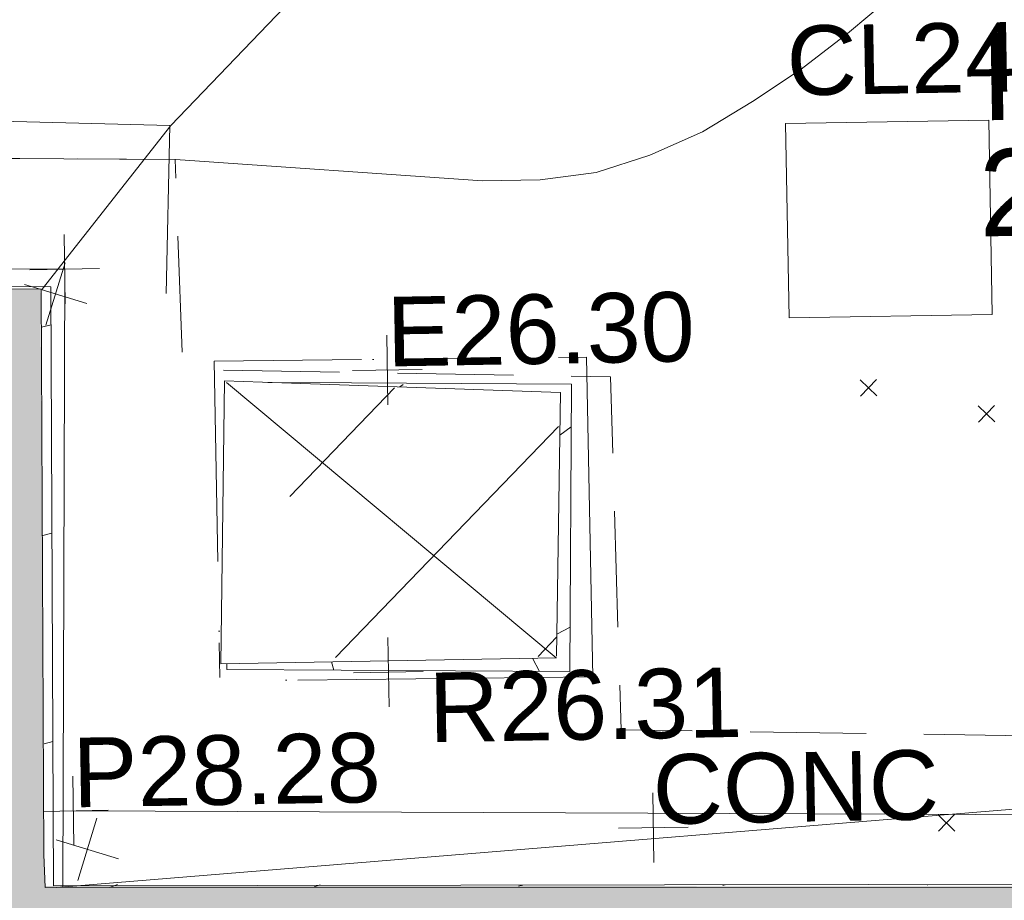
# Model space of a CAD drawing. Header units: millimetres. Extents: x -287732 to 520720, y -88450 to 287754.
# Tile 22 of 256: x -254559 to -250313, y 70557 to 74354. Entities that reach past the tile are written whole.
import ezdxf

# ---------------------------------------------------------------- set-up
doc = ezdxf.new("R2010")
doc.units = ezdxf.units.MM
for name, pattern in [('IMPORT-DASHED _2_', [750, 500, -250]), ('IMPORT-UG_ELEC_STREET LIGHTING_QLB2 _2_', [2700, 1500, -300.0000000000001, 0, -250, 150, -300.0000000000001, 0, -200]), ('IMPORT-UG_UNIDENTIFIED_QLA _2_', [2350, 1500, -300.0000000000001, 0, -50, 150, -300.0000000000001, 0, -50])]:
    doc.linetypes.add(name, pattern=pattern)
for name, color, linetype, lineweight, true_color in [('00_TOPO_BUILDING_HATCH', 7, 'Continuous', 9, 0x999999), ('00_TOPO_BUILDING_OUTLINE', 5, 'Continuous', 9, 0x0000ff), ('00_TOPO_EAVE', 7, 'Continuous', 9, 0x666666), ('00_TOPO_FOOTPATH', 7, 'Continuous', 9, 0xa50000), ('00_TOPO_SERV_IC', 5, 'Continuous', 9, 0x0000ff), ('01_DTM_CONTOUR_MJR', 7, 'Continuous', 9, 0x7f3f00), ('12333-PUM-2D-U-0001-C01 - Rev2_REVIT IMPORT_dwg', 7, 'Continuous', 9, 0x767676), ('A_RHA_Line', 7, 'Continuous', 9, 0x00a600), ('BUILDING', 5, 'Continuous', 9, 0x0000ff), ('CONTOURS_INDEX', 4, 'Continuous', 9, 0x00ffff), ('EAVE_LVL', 3, 'Continuous', 9, 0x00ff00), ('HATCHING', 4, 'Continuous', 9, 0x00ffff), ('MANHOLES_LVL', 7, 'Continuous', 9, 0xa50000), ('PUM-UNIDENTIFIED UTILITIES-QLA', 7, 'IMPORT-UG_UNIDENTIFIED_QLA _2_', 9, 0x52a500), ('RIDGE_LVL', 6, 'Continuous', 9, 0xff00ff)]:
    doc.layers.add(name, color=color, linetype=linetype, lineweight=lineweight, true_color=true_color)
for name, color, linetype, lineweight in [('A_RHA_Detail', 7, 'Continuous', 9), ('CHANGE_OF_SURFACE', 7, 'IMPORT-DASHED _2_', 9), ('GEN-TEXT', 7, 'Continuous', 9), ('PARAPET', 7, 'Continuous', 9), ('PARAPET_LVL', 7, 'Continuous', 9), ('Text', 7, 'Continuous', 9), ('TEXT_TXT', 7, 'Continuous', 9)]:
    doc.layers.add(name, color=color, linetype=linetype, lineweight=lineweight)
doc.styles.add('Arial_3', font='arial.ttf', dxfattribs={"height": 299.9999999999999})
doc.styles.add('Swis721 Lt BT_2', font='swissl.ttf', dxfattribs={"height": 375})
pattern_1 = [(45, (-537532529.603, -725615860.767), (-441.9417382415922, 441.9417382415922), [])]

# ---------------------------------------------------------------- blocks, each defined once
blk = doc.blocks.new('12333-PUM-2D-U-0001-C01 - Rev2_REVIT IMPORT_dwg_MSL_Eaves_SYM_1-V42-Site Location Plan Proposed')
at = {"layer": '00_TOPO_EAVE', "color": 254, "true_color": 0xcccccc}
for p, q in [((-116.0873754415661, -356.5791934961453), (116.0873754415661, 356.5791934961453)), ((-174.818541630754, 56.91365633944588), (-356.5791934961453, 116.0873754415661)), ((356.5791934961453, -116.0873754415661), (-164.9679200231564, 53.70670307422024))]:
    blk.add_line(p, q, dxfattribs=at)
blk = doc.blocks.new('12333-PUM-2D-U-0001-C01 - Rev2_REVIT IMPORT_dwg_MSL_Eaves_SYM_1-V20-Site Location Plan Proposed')
at = {"layer": '00_TOPO_EAVE', "color": 254, "true_color": 0xcccccc}
for p, q in [((-116.0873754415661, -356.5791934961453), (116.0873754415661, 356.5791934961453)), ((356.5791934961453, -116.0873754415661), (-356.5791934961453, 116.0873754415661))]:
    blk.add_line(p, q, dxfattribs=at)
blk = doc.blocks.new('12333-PUM-2D-U-0001-C01 - Rev2_REVIT IMPORT_dwg_MGS62954_T2_Galway_ITM_3d_Rev1-2077680-Site Location Plan Proposed')
at = {"layer": '00_TOPO_BUILDING_HATCH', "true_color": 0xcccccc}
h = blk.add_hatch(dxfattribs=at)
h.set_pattern_fill('FP_1', color=254, style=0, pattern_type=2)
h.set_pattern_definition([(45, (0, 0), (-441.9417382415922, 441.9417382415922), [])])
h.paths.add_polyline_path([(533649556.8275144, 725631439.2785988), (533651003.0259727, 725631423.179179), (533651034.0921122, 725632559.7583101), (533649602.248427, 725632626.727713), (533649881.841107, 725632101.7128743), (533649582.4323552, 725631491.4657214)])
at = {"layer": '00_TOPO_BUILDING_OUTLINE', "color": 254, "true_color": 0xcccccc}
for p, q in [((533649593.1000001, 725632635.6), (533649555.0000002, 725631416.4)), ((533649593.1000001, 725632635.6), (533649755.8768423, 725632627.0327979)), ((533649601.3005394, 725632628.5076418), (533651002.5254139, 725631416.63748)), ((533649755.8768423, 725632627.0327979), (533651040.9000002, 725632559.4)), ((533651040.9000002, 725632559.4), (533651003.0259727, 725631423.179179)), ((533651002.8000001, 725631416.4), (533649555.0000002, 725631416.4))]:
    blk.add_line(p, q, dxfattribs=at)
at = {"layer": '00_TOPO_FOOTPATH', "color": 254, "true_color": 0xcccccc, "flags": 128}
blk.add_lwpolyline([(533639408.1427618, 725637293.7496169), (533638398.4107049, 725637077.0507913), (533638242.1249995, 725635515.7034487), (533638234.3904613, 725633879.7562836), (533639416.9597556, 725633887.2717819), (533641089.8869406, 725633840.3530428), (533642264.701598, 725633798.4586674), (533643782.0705271, 725633813.8555952), (533645404.7391236, 725633762.871199), (533646838.4097524, 725633785.5985802), (533648254.541896, 725633789.0963137), (533649375.9478048, 725633740.5777782), (533649347.4941457, 725633016.1031442)], dxfattribs=at)
at = {"layer": '00_TOPO_SERV_IC', "color": 254, "true_color": 0xcccccc}
for p, q in [((533652031.5000001, 725633702.4000002), (533652907.8000001, 725633702.4000002)), ((533652031.5000001, 725633702.4000002), (533652031.5000002, 725632864.2000002)), ((533652907.8000001, 725633702.4000002), (533652907.8000002, 725632864.2000002)), ((533652031.5000002, 725632864.2000002), (533652907.8000002, 725632864.2000002))]:
    blk.add_line(p, q, dxfattribs=at)
at = {"layer": '01_DTM_CONTOUR_MJR', "color": 254, "true_color": 0xcccccc, "flags": 128}
for points in [[(533648829.5779086, 725630463.1990077), (533654246.828927, 725630812.7463803)], [(533653079.0569204, 725636156.3840784), (533652939.4343893, 725636063.3936651), (533652755.2849109, 725635962.7113402), (533652462.0913035, 725635866.571559), (533652220.9836569, 725635775.2321247), (533651958.4472814, 725635622.8501139), (533651630, 725635370.0000001), (533651130.0000001, 725635300), (533650766.6552369, 725635135.4755255), (533649380.0000001, 725633740), (533648813.2795367, 725633044.0275011)]]:
    blk.add_lwpolyline(points, dxfattribs=at)
at = {"xscale": 0.375, "yscale": 0.375, "zscale": 0.375}
for name, p in [('12333-PUM-2D-U-0001-C01 - Rev2_REVIT IMPORT_dwg_MSL_Eaves_SYM_1-V42-Site Location Plan Proposed', (533648870.7893047, 725633022.8904855)), ('12333-PUM-2D-U-0001-C01 - Rev2_REVIT IMPORT_dwg_MSL_Eaves_SYM_1-V20-Site Location Plan Proposed', (533648965.965129, 725630626.1216565))]:
    blk.add_blockref(name, p, dxfattribs=at)
at = {"layer": '00_TOPO_SERV_IC', "color": 251, "true_color": 0x666666, "char_height": 375, "attachment_point": 1, "line_spacing_factor": 1.005061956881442, "style": 'Swis721 Lt BT_2'}
for s, insert, width in [('ICU', (533652873.8111333, 725634076.5746865), 1021.012723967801), ('24.95', (533652859.9003085, 725633576.116259), 1495.902363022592)]:
    blk.add_mtext(s, dxfattribs=dict(at, insert=insert, width=width))
blk = doc.blocks.new('12333-PUM-2D-U-0001-C01 - Rev2_REVIT IMPORT_dwg_SPOT-V213-Site Location Plan Proposed')
at = {"layer": 'PARAPET_LVL', "color": 253, "true_color": 0xaaaaaa}
for p, q in [((0, 500.0000000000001), (0, -500.0000000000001)), ((-500.0000000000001, 0), (500.0000000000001, 0))]:
    blk.add_line(p, q, dxfattribs=at)
blk = doc.blocks.new('12333-PUM-2D-U-0001-C01 - Rev2_REVIT IMPORT_dwg_SPOT-V216-Site Location Plan Proposed')
at = {"layer": 'PARAPET_LVL', "color": 253, "true_color": 0xaaaaaa}
for p, q in [((0, 500.0000000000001), (0, -500.0000000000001)), ((-424.6859574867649, 0), (500.0000000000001, 0))]:
    blk.add_line(p, q, dxfattribs=at)
blk = doc.blocks.new('12333-PUM-2D-U-0001-C01 - Rev2_REVIT IMPORT_dwg_SPOT-2077713-Site Location Plan Proposed')
at = {"layer": 'Text', "color": 253, "true_color": 0xaaaaaa}
for p, q in [((0, 500.0000000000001), (0, -500.0000000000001)), ((-500.0000000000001, 0), (500.0000000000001, 0))]:
    blk.add_line(p, q, dxfattribs=at)
blk = doc.blocks.new('12333-PUM-2D-U-0001-C01 - Rev2_REVIT IMPORT_dwg_SPOT-V284-Site Location Plan Proposed')
at = {"layer": 'EAVE_LVL', "color": 81, "true_color": 0xaaffaa}
for p, q in [((0, 500.0000000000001), (0, -500.0000000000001)), ((-500.0000000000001, 0), (500.0000000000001, 0))]:
    blk.add_line(p, q, dxfattribs=at)
blk = doc.blocks.new('12333-PUM-2D-U-0001-C01 - Rev2_REVIT IMPORT_dwg_SPOT-2077776-Site Location Plan Proposed')
at = {"layer": 'RIDGE_LVL', "color": 211, "true_color": 0xffaaff}
for p, q in [((0, 500.0000000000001), (0, -500.0000000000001)), ((-500.0000000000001, 0), (500.0000000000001, 0))]:
    blk.add_line(p, q, dxfattribs=at)
blk = doc.blocks.new('12333-PUM-2D-U-0001-C01 - Rev2_REVIT IMPORT_dwg-1620468-Site Location Plan Proposed')
at = {"layer": 'HATCHING', "true_color": 0xaaffff}
h = blk.add_hatch(dxfattribs=at)
h.set_pattern_fill('FP_16', color=131, style=0, pattern_type=2)
h.set_pattern_definition(pattern_1)
h.paths.add_polyline_path([(23964.76913802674, -875.9677389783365), (24125.90737876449, -773.8632950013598), (24392.08837854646, -567.0611334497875), (24461.69394421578, -495.2497576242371), (24048.30614402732, -811.7469324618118)])
h.paths.add_polyline_path([(24623.28623019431, -363.1574727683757), (24719.04993674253, -278.6992038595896), (25082.37056637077, 165.4301256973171), (25300.75284355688, 503.1638763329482), (25425.19607918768, 727.1617006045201), (25535.90099071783, 968.7249990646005), (25640.02361001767, 1327.974446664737), (25741.33690954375, 1860.778245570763), (25754.23469954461, 1952.808640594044), (25749.8870708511, 2350.616658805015), (25772.592734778, 3004.539774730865), (25838.00477545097, 6318.11239376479), (25807.58770307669, 6316.191716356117), (25762.82518777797, 5116.677481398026), (25596.31906140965, 5116.677481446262), (25341.47027029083, 4386.877548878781), (25596.31906153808, 3505.095148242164), (25746.46773589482, 3505.095148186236), (25701.7101123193, 2198.414292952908), (25690.15042631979, 1885.512412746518), (25677.92352288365, 1699.714460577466), (25572.64334579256, 1236.603294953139), (25482.87348890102, 953.2911013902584), (25256.35969480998, 504.0547908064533), (25037.92357971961, 155.1811198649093), (24814.22242968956, -144.0427875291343)])
h.paths.add_polyline_path([(19122.13625225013, -224.0500415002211), (18895.76770042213, 50.6395963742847), (18621.22018172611, 485.7093481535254), (18657.92762250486, 409.8380993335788), (18824.65962693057, 136.8144430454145), (19119.83325565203, -221.9350446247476)])
h.paths.add_polyline_path([(1686.424627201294, 454.6937352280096), (1710.97662065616, 455.5465457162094), (1750.06867519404, 2715.543279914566), (1750.000485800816, 2711.636712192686), (1686.460704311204, 455.974472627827)])
h.paths.add_polyline_path([(4718.145567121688, 403.056216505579), (4751.689233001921, 402.4707096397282), (4790.832715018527, 2644.999292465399), (4768.409661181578, 2646.141651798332), (4729.165959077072, 2112.273482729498), (4584.990100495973, 2112.821264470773), (4452.401084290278, 1584.700254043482), (4577.223050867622, 1143.982276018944), (4702.272549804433, 1141.464825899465), (4717.555653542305, 403.0665134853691)])
h.paths.add_polyline_path([(18186.06197694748, 1699.834160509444), (18129.77235542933, 2170.704845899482), (18129.84401309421, 2400.302390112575), (18113.92920675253, 2400.580184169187), (18111.70178500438, 2016.843401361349), (18129.70038729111, 1940.112517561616)])
h.paths.add_polyline_path([(6544.321466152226, 2641.207840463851), (6546.913621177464, 2797.77608292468), (5934.268307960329, 2939.225698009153), (5456.643526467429, 2821.408692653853), (5464.146224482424, 2662.344122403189), (6544.180760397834, 2641.210593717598)])
h.paths.add_polyline_path([(29445.72049358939, 6283.652032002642), (29487.23932402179, 6283.237620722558), (29639.36727133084, 12563.62421426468), (29667.74543012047, 14189.40784247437), (29631.92725640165, 14188.98456105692), (29467.4793500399, 7531.42136000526), (29298.80320764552, 7532.393112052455), (29162.93821405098, 7080.492132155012), (29284.32930846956, 6669.505089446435), (29452.66246283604, 6666.452016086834), (29445.72611905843, 6283.962236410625)])
h.paths.add_polyline_path([(-1622.635910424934, 11552.70356174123), (-1449.080202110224, 11977.18675107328), (-1607.493589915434, 12420.2065227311), (-1784.157011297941, 12423.26920988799), (-1798.992288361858, 11556.64946054)])
h.paths.add_polyline_path([(21520.10466790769, 14349.94423776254), (21556.48317139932, 14354.39236585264), (21610.64456833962, 16089.8137949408), (21549.40205287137, 16090.88488440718), (21520.14918883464, 14352.58980805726)])
h.paths.add_polyline_path([(7701.911313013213, 14609.65087818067), (11763.1873774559, 14551.70141770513), (9438.928721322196, 14589.82017817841), (7737.573870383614, 14623.03312683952), (7771.542512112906, 17200.12075244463), (7729.290220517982, 17189.78219575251), (7701.811259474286, 14614.68827354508)])
h = blk.add_hatch(dxfattribs=at)
h.set_pattern_fill('FP_16', color=131, style=0, pattern_type=2)
h.set_pattern_definition(pattern_1)
h.paths.add_polyline_path([(9979.880491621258, 15501.99182331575), (10009.09152068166, 16740.53945438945), (8970.164532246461, 16757.20622235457), (9961.250152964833, 16705.04382127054), (9923.150152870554, 15562.04382126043), (8501.615727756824, 15561.58535392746), (8501.032825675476, 15536.87030589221), (9954.118053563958, 15502.59942798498)])
at = {"layer": 'BUILDING', "color": 161, "true_color": 0xaaaaff}
for p, q in [((7771.542512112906, 17200.12075244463), (4500.96817139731, 17272.26577432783)), ((8700.383993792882, 16771.40519806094), (9060.302924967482, 16762.91654399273))]:
    blk.add_line(p, q, dxfattribs=at)
at = {"layer": 'BUILDING', "color": 161, "true_color": 0xaaaaff, "flags": 128}
for points in [[(15612.26527409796, 14476.53164428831), (11250.05019898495, 14561.72262446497), (7737.484016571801, 14616.21621763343), (7771.542512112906, 17200.12075244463)], [(9060.302924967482, 16762.91654399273), (10009.09152068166, 16740.53945438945), (9979.880491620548, 15501.99182331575), (8501.032825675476, 15536.87030589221), (8501.626540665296, 15562.04382124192)]]:
    blk.add_lwpolyline(points, dxfattribs=at)
at = {"layer": 'CHANGE_OF_SURFACE', "color": 253, "true_color": 0xaaaaaa, "flags": 128}
blk.add_lwpolyline([(15747.70947564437, 15017.47483407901), (14465.1721853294, 15110.34822405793), (10196.50739966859, 15246.58220680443), (10178.34286892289, 16770.13224421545), (8334.642971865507, 16833.70810281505), (8316.478441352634, 17739.66408649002), (-2772.967734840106, 18003.04978596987), (-2611.364964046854, 23380.66367164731)], dxfattribs=at)
at = {"layer": 'CONTOURS_INDEX', "color": 131, "true_color": 0xaaffff, "flags": 128}
blk.add_lwpolyline([(12538.80235762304, 19369.37051615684), (11420.82887852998, 18391.35464513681), (11225.18055268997, 18231.68984998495), (11023.00367015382, 18081.46981755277), (10811.03395193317, 17945.41692815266), (10592.53567689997, 17818.8088014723), (10364.52833854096, 17721.62627894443), (10130.85046026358, 17652.13473187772), (9888.666771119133, 17624.17964823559), (9640.81254112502, 17623.91554028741), (8317.791483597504, 17739.23293536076), (-2772.208516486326, 17999.23293525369)], dxfattribs=at)
at = {"layer": 'GEN-TEXT', "color": 253, "true_color": 0xaaaaaa}
for p, q in [((11253.99481377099, 16667.28848230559), (11324.7054918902, 16737.99916042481)), ((11324.7054918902, 16667.28848230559), (11253.99481377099, 16737.99916042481)), ((11760.99481387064, 16546.28848226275), (11831.70549198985, 16616.99916038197)), ((11831.70549198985, 16546.28848226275), (11760.99481387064, 16616.99916038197)), ((11557.99481377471, 14785.28848232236), (11628.70549189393, 14855.99916044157)), ((11628.70549189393, 14785.28848232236), (11557.99481377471, 14855.99916044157))]:
    blk.add_line(p, q, dxfattribs=at)
at = {"layer": 'PARAPET', "color": 253, "true_color": 0xaaaaaa, "flags": 128}
for points in [[(-2006.120406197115, 3110.232543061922), (-1741.371025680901, 17484.60435145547), (7832.384683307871, 17274.56344477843), (7778.543187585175, 14608.36128014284)], [(15743.61104510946, 14773.93349748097), (14197.32494803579, 14802.14331427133), (7828.810472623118, 14938.61193861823)]]:
    blk.add_lwpolyline(points, dxfattribs=at)
at = {"layer": 'PUM-UNIDENTIFIED UTILITIES-QLA', "color": 9, "true_color": 0xc5e1aa, "flags": 128}
blk.add_lwpolyline([(10078.35015293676, 15477.64382138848), (10076.35015284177, 16856.64382134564), (8469.350152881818, 16866.64382135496), (8471.350152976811, 15487.64382128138)], close=True, dxfattribs=at)
blk.add_blockref('12333-PUM-2D-U-0001-C01 - Rev2_REVIT IMPORT_dwg_MGS62954_T2_Galway_ITM_3d_Rev1-2077680-Site Location Plan Proposed', (-533641079.6498471, -725615854.3561786))
at = {"xscale": 0.3, "yscale": 0.3, "zscale": 0.3}
for name, p in [('12333-PUM-2D-U-0001-C01 - Rev2_REVIT IMPORT_dwg_SPOT-V213-Site Location Plan Proposed', (7832.391483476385, 17274.53293546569)), ('12333-PUM-2D-U-0001-C01 - Rev2_REVIT IMPORT_dwg_SPOT-V284-Site Location Plan Proposed', (9216.011521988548, 16815.75374444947)), ('12333-PUM-2D-U-0001-C01 - Rev2_REVIT IMPORT_dwg_SPOT-2077776-Site Location Plan Proposed', (9197.880505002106, 15512.91065849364)), ('12333-PUM-2D-U-0001-C01 - Rev2_REVIT IMPORT_dwg_SPOT-V216-Site Location Plan Proposed', (7828.791483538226, 14938.63293516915)), ('12333-PUM-2D-U-0001-C01 - Rev2_REVIT IMPORT_dwg_SPOT-2077713-Site Location Plan Proposed', (10328.76789651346, 14822.27011711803))]:
    blk.add_blockref(name, p, dxfattribs=at)
at = {"layer": 'EAVE_LVL', "insert": (9216.011521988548, 17130.76483940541), "char_height": 299.9999999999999, "width": 1590.340713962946, "attachment_point": 1, "line_spacing_factor": 0.9417779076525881, "style": 'Arial_3'}
blk.add_mtext('E26.30', dxfattribs=at)
at = {"layer": 'MANHOLES_LVL', "insert": (10960.69516171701, 18269.26372263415), "char_height": 299.9999999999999, "width": 1895.18662449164, "attachment_point": 1, "line_spacing_factor": 0.9417779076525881, "style": 'Arial_3'}
blk.add_mtext('CL24.97', dxfattribs=at)
at = {"layer": 'PARAPET_LVL', "insert": (7828.791483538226, 15253.64403012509), "char_height": 299.9999999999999, "width": 1590.340713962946, "attachment_point": 1, "line_spacing_factor": 0.9417779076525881, "style": 'Arial_3'}
blk.add_mtext('P28.28', dxfattribs=at)
at = {"layer": 'RIDGE_LVL', "insert": (9369.220957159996, 15507.41755699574), "char_height": 299.9999999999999, "width": 1616.050610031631, "attachment_point": 1, "line_spacing_factor": 0.9417779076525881, "style": 'Arial_3'}
blk.add_mtext('R26.31', dxfattribs=at)
at = {"layer": 'TEXT_TXT', "insert": (10328.76789651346, 15137.28121207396), "char_height": 299.9999999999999, "width": 1469.136918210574, "attachment_point": 1, "line_spacing_factor": 0.9417779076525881, "style": 'Arial_3'}
blk.add_mtext('CONC', dxfattribs=at)

msp = doc.modelspace()

# ---------------------------------------------------------------- hatches: boundary and pattern name
at = {"layer": 'A_RHA_Detail', "true_color": 0xc0c0c0}
h = msp.add_hatch(color=9, dxfattribs=at)
h.paths.add_polyline_path([(-80880.60083809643, -68502.79057078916), (-80400.865924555, -68483.41509113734), (-80400.865924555, -62984.64684185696), (-24474.85765177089, -63009.32043784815), (-24456.14471271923, -50840.30023858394), (-36622.55041039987, -50831.65104353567), (-36622.55041039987, -44228.57792613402), (-50959.0526582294, -44218.38599194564), (-50959.0526582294, -42573.78171514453), (-54563.9325804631, -42571.21897729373), (-54565.69773352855, -45054.17447474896), (-92408.82109321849, -45027.27149621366), (-92411.78875845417, -49201.74309222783), (-100061.9988811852, -49201.74309222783), (-100052.2214449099, -64852.82557838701), (-86120.90825229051, -64852.82557838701), (-86092.1662649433, -62957.90041523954), (-84861.10047608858, -62957.90041523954), (-84854.79052929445, -68240.109737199), (-80870.60226892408, -68240.10973722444)])
h.paths.add_polyline_path([(-137238.9269902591, -68461.9384092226), (-132719.7426408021, -68433.0633692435), (-132847.0731201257, -62850.04282283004), (-130454.6837966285, -62916.63108078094), (-130498.2830220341, -61355.85393642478), (-117581.136331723, -61423.42893438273), (-117492.3908565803, -49183.91309190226), (-125136.5200282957, -49178.47881952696), (-125133.572703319, -45032.61887136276), (-163007.1824077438, -45005.6942194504), (-163007.1824076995, -44090.2963411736), (-163123.8521269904, -44090.21339942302), (-163122.6389897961, -42383.75184302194), (-166563.8543419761, -42383.75184298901), (-166565.034908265, -44044.39824208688), (-193158.4656786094, -44025.49275805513), (-193195.152889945, -62863.65652504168), (-137269.7106414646, -62916.63108078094), (-137254.3708868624, -65679.90523788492)])
h.paths.add_polyline_path([(120310.9497607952, -32334.28230164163), (120312.4652266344, -31610.73011961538), (133451.2244789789, -31638.24899384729), (133469.2230092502, -19717.98315780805), (121295.7536929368, -19692.48606430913), (121319.8434528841, -8190.941560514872), (112277.0825930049, -8172.001674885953), (112263.1770823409, -14811.1234547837), (78285.85310969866, -14739.95861438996), (78292.82277619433, -8167.077575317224), (75241.99098605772, -8160.673431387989), (69355.76844233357, -8152.931592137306), (69353.6659720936, -9156.74635762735), (68372.60878945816, -9154.691552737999), (68372.60878945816, -13705.52853215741), (69333.7233474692, -13707.54156770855), (69325.07112547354, -16249.53369228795), (66623.4489111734, -16249.53369228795), (66619.79243935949, -17995.29925530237), (65989.07757494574, -17995.2992552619), (65985.44262772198, -19730.78799483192), (57152.23993377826, -19712.28702421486), (57127.42535098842, -31559.89463417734), (70277.87165424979, -31587.43801817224), (70277.87165431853, -32271.7414715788), (78263.96947909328, -32285.12944888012), (78266.62661740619, -31019.79372153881), (112335.8856506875, -31091.15111860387), (112335.8856506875, -32317.57330553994), (119781.4233959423, -32333.17321913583)])
h.paths.add_polyline_path([(7503.717409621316, -1791.439263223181), (15482.43097392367, -674.0213231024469), (15484.0826588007, 148.1327206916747), (56188.28042539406, 205.5276654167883), (56155.84326007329, 14338.3166313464), (18016.62665935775, 14236.48149539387), (17967.9025208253, 34313.18372071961), (21727.10644863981, 34324.0692624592), (21708.90974962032, 40608.10218321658), (18009.66447159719, 40608.10218321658), (17995.54603706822, 45483.75063442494), (9770.084204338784, 45420.6329473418), (3966.213879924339, 45446.76585222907), (3984.771235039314, 14176.56786832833), (1023.062455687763, 14176.56786837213), (-276.5134647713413, 14190.52623461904), (-231.6790044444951, 5968.135265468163), (-226.4491536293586, 193.7444677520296), (553.0869992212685, 183.4716499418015), (7477.609307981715, 143.2867586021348), (7488.638446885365, -674.0213231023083)])
h.paths.add_polyline_path([(77755.59663317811, 53.47451145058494), (77729.51881611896, 1699.844979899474), (94464.47132486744, 1659.976083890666), (94606.37913471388, 17991.390236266), (88810.4190114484, 18015.03260816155), (88799.89418497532, 14436.74271609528), (69413.88950349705, 14457.8773889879), (69377.35724448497, 99.62816357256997), (75241.99098605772, 67.32134432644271)])
h.paths.add_polyline_path([(61252.12079701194, 46453.95617366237), (105774.7348988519, 46472.68783506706), (105768.2642198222, 61852.61234306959), (92285.13876309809, 61852.61234306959), (92308.59670399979, 65784.30757140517), (96107.4668000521, 65767.60445243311), (96059.68081117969, 75209.20847378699), (101084.8427276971, 75071.88872764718), (104988.0046543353, 74765.36560406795), (108403.6894220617, 74363.8408943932), (112009.2703903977, 73787.25420861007), (115645.3524815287, 73049.69667206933), (116890.8108051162, 72761.69136252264), (120208.9929833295, 71893.18353872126), (120865.241739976, 71703.68484519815), (124135.6329506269, 70669.67317906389), (127435.6253142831, 69480.50055823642), (127820.4368670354, 69394.93141813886), (128274.3081769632, 69331.69585753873), (128731.8791144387, 69306.66104516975), (129189.9401488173, 69320.00258290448), (129645.2782985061, 69371.62688826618), (130094.6997111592, 69461.17185603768), (130535.0520071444, 69588.00939074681), (130963.246434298, 69751.24981927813), (131376.2795165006, 69949.74812590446), (131771.2541232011, 70182.11198903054), (132162.5575600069, 70460.5404660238), (132496.0921583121, 70741.69081113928), (132820.871367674, 71064.98072578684), (133117.4593294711, 71414.31364272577), (133383.77568926, 71787.23923950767), (133616.5473239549, 72178.5372844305), (133817.1647262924, 72590.54524898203), (133982.6025969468, 73017.89547513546), (134111.7005086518, 73457.59040801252), (134203.5529320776, 73906.54590458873), (134257.5155883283, 74361.61286216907), (134272.5462649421, 74819.5993153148), (134250.5259875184, 75277.29281745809), (134189.6227572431, 75731.48297747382), (134090.9274700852, 76178.98397757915), (133955.1324028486, 76616.65691993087), (133783.1900598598, 77041.43184345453), (133576.3064937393, 77450.32925647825), (133335.932843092, 77840.48103920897), (133063.7551572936, 78209.15055532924), (132761.6825665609, 78553.75185442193), (132431.8338935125, 78871.8678050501), (132076.5227905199, 79161.26705197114), (131698.2415080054, 79419.91966861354), (131299.6434187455, 79646.01139197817), (131093.5942456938, 79746.34209763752), (132146.0467355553, 83110.22226145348), (122787.7632953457, 86282.54285518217), (121604.3555412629, 82800.3591886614), (117095.9864227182, 83870.84033785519), (116841.9598400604, 83526.35449572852), (116120.5435466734, 91221.93611972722), (110237.7341284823, 91274.27491021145), (110194.3680786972, 90435.39030214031), (104988.0046543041, 90486.49901390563), (104973.2761846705, 94309.82427956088), (103746.1314668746, 94309.8242795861), (103839.9937121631, 122852.1474271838), (96365.09202306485, 122931.9599470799), (96350.3400238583, 123952.4168585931), (104555.5505249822, 123902.1925226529), (104607.3234458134, 120248.5396156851), (125502.5015002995, 120134.1933400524), (125662.0200253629, 137657.3796882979), (114479.5865733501, 137699.2256881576), (114382.306264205, 129149.9458158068), (104644.159003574, 129187.9975073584), (104577.9931702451, 126217.3903144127), (101184.4926406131, 126159.1566967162), (101264.6166812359, 135959.2655565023), (89967.23178808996, 135988.8856164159), (89927.63362986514, 125823.6463181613), (93630.53562302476, 125840.7948842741), (93580.65688892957, 122931.9599470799), (88697.38835376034, 122904.7310126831), (88679.3898954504, 95739.09143775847), (86378.25848996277, 95739.09143775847), (86378.18187189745, 96178.1008337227), (83279.50743284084, 96200.92083327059), (83273.62493422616, 95735.74732133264), (70169.67509619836, 95733.22421950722), (70166.26842742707, 96272.07409347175), (66674.99731294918, 96257.14073655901), (66654.74538556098, 95755.71092136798), (65784.77231079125, 95755.71092136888), (65887.65094984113, 117470.630565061), (53473.3427162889, 117487.9046429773), (53434.44066309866, 98570.46349063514), (40649.41626916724, 98570.46349063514), (40610.16711559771, 94406.01479078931), (38853.82372868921, 94410.36303440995), (38848.65589191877, 89463.65332729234), (40612.46601912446, 89518.45976927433), (40665.38257362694, 86257.73741128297), (38372.19584460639, 86305.72309285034), (38369.79374539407, 76901.0507917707), (50937.9512507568, 76944.40198294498), (50922.88567286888, 74598.78180889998), (56484.9061132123, 74588.85093771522), (56484.9061132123, 75194.85181995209), (92465.4037153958, 75233.0258166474), (92645.92783662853, 71766.64845094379), (89810.55521366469, 69362.83965827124), (85313.16173974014, 69360.94750420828), (85313.16173974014, 66907.4050808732), (75210.14498263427, 66903.15451589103), (75210.14498263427, 63815.70944550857), (70819.40014309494, 63815.70999200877), (70819.21601505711, 64253.35708059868), (69456.83415683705, 64253.35708059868), (69455.7195737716, 66901.99623166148), (61303.32856759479, 66898.5668068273), (61304.56054988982, 63970.32021231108), (70500.41048208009, 63970.32021219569), (70500.4088543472, 61852.59006207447), (61245.6438848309, 61848.69637488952), (61252.03558504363, 46656.49344428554)])
h.paths.add_polyline_path([(-17153.16561239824, 48569.32684293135), (-17153.16561224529, 60770.38083685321), (-29362.88357759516, 60774.70428694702), (-29362.88357759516, 67399.20394580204), (-43507.24466814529, 67405.01911303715), (-43488.5313307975, 69093.07334175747), (-45766.41866231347, 69109.32868388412), (-45794.3462003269, 67405.01911303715), (-47272.11273194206, 67404.2124544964), (-47272.44887633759, 66454.91798908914), (-86004.56386332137, 66468.63299519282), (-86006.66970787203, 60521.58362721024), (-92662.87722510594, 60521.58362721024), (-92665.2138765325, 50184.35611932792), (-79752.0168396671, 50179.78309939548), (-79752.016597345, 48591.4932381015), (-17157.7163123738, 48569.32845417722)])
h.paths.add_polyline_path([(-201056.4185878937, 48628.75479108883), (-138377.9751621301, 48634.64535779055), (-138377.9751621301, 50133.28201003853), (-125467.710581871, 50134.49626164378), (-125468.6909603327, 60566.1903686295), (-132186.8595614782, 60565.86652591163), (-132187.4203588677, 66533.0197876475), (-170643.3098734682, 66805.61809689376), (-170643.3098732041, 67738.78475848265), (-200340.0100486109, 67488.93693764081), (-200348.7171487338, 60827.78025104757), (-201057.5650552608, 60827.71357558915), (-201056.6510294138, 51102.04313372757)])
h.paths.add_polyline_path([(-240051.5126725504, 54769.19491160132), (-239444.490259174, 54811.10754483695), (-239186.5396223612, 54841.92927608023), (-238764.8191577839, 54940.98166103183), (-238382.4735933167, 55122.46891388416), (-237990.3402229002, 55354.87497234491), (-237269.2031023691, 55936.21515020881), (-237032.4836384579, 56225.56611516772), (-236793.0039602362, 56569.31473944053), (-236554.5880578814, 57004.26389721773), (-236432.7219585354, 57267.46508908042), (-236300.081527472, 57753.26238983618), (-236250.7285154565, 58017.17885684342), (-236235.6490609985, 58516.21786804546), (-236233.2538429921, 58987.85640053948), (-236213.7029795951, 59823.48083769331), (-236363.8287855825, 59820.86038205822), (-236634.0279869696, 60698.06075827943), (-236391.9547756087, 61432.19726339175), (-236225.4740089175, 61435.10319600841), (-236201.6036569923, 62637.68779596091), (-232563.5271750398, 62639.28734435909), (-232563.5271750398, 63049.03842404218), (-232732.1945866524, 63049.15302218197), (-232860.1521277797, 63457.95890274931), (-232731.606808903, 63914.24862697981), (-232560.8209656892, 63914.24862697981), (-232515.1276847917, 70598.00033009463), (-240628.6947849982, 70598.85496273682), (-240629.7923196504, 72350.98321577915), (-246412.6011212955, 72347.36085933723), (-246412.6011212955, 70616.45923936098), (-254449.5805725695, 70618.60952619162), (-254454.637144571, 70754.06491720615), (-254469.7140363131, 73191.66276250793), (-263883.2532625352, 73267.83063688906), (-263902.4181505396, 68260.74348553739), (-263714.8217520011, 68259.82096572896), (-263552.9672900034, 67819.65434396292), (-263719.0883117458, 67392.2068408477), (-263913.6298699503, 67392.20684284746), (-263956.7001913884, 58633.76423459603), (-260181.1963171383, 58611.22607638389), (-260192.3146983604, 56354.25111579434), (-257184.684388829, 56339.46086021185), (-257213.4419957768, 57092.93866021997), (-257338.5163846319, 57093.27331223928), (-257471.0109294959, 57531.74572308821), (-257338.5163845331, 58062.22513696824), (-257203.4956297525, 58064.06881289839), (-257173.5751889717, 58598.54056692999), (-256478.2273617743, 58575.27357994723), (-256478.2273617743, 58788.51859473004), (-256013.0091299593, 58911.92701534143), (-255397.0786664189, 58780.99767617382), (-255397.0786664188, 58595.982422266), (-243809.885361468, 58585.92793201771), (-243805.3570672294, 58352.04527760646), (-243740.939469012, 57884.52572680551), (-243619.0830608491, 57421.84877545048), (-243424.3877545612, 56943.65915412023), (-243247.1437899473, 56608.24157713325), (-243003.0710579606, 56249.99021479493), (-242732.2093200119, 55932.75703082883), (-242371.7230178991, 55603.12658811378), (-242141.255125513, 55424.88676767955), (-241804.9643037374, 55216.88439822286), (-241529.4640827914, 55077.02869055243), (-241100.6275144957, 54917.18295003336), (-240836.2134980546, 54840.82833176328), (-240453.4486195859, 54788.60784130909), (-240218.9578693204, 54777.28227442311)])
h.paths.add_polyline_path([(40276.69022552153, 59895.36417752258), (40328.62676029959, 69196.9439153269), (36588.99968785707, 69217.8245910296), (36619.46637569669, 74674.25962428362), (32264.36460078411, 74687.02318924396), (32233.48293867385, 69156.26826306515), (11916.69390495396, 69269.70959686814), (11966.66200111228, 78218.75165974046), (29087.509017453, 78123.15526808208), (29143.44567205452, 88141.1370047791), (15719.348796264, 88216.09212953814), (15732.60379610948, 90589.9978889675), (4594.294101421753, 90652.19003489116), (4525.129359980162, 78265.12250449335), (10096.76365553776, 78234.01258731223), (10077.43887221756, 74773.03821910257), (4547.641142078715, 74803.91453678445), (4465.579974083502, 60107.1600234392), (19125.89094760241, 60025.30234268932), (19139.86249374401, 62527.53804644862), (31738.59196305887, 62457.19146404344), (31724.55430858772, 59943.11609815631), (38369.79364225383, 59906.01157293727)])
h.paths.add_polyline_path([(-246083.0241259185, 72334.29150213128), (-246083.0594797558, 72334.30275087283), (-246208.2905500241, 72334.29150213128)])
h.paths.add_polyline_path([(-114575.3004830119, 112178.0758695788), (-114575.3246435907, 112178.0758695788), (-114707.2752166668, 115801.5811617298)])
h.paths.add_polyline_path([(-154699.9178765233, 101760.4080976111), (-114382.050333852, 101776.0542914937), (-114382.050333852, 106926.9360164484), (-113755.641395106, 106927.1792101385), (-113757.5507412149, 111847.2721531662), (-114431.6837526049, 111847.2721531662), (-114431.8097758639, 112178.0758695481), (-114575.3004830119, 112178.0758695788), (-114578.9984943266, 121707.2390833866), (-123056.9849702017, 121707.2390833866), (-123068.8201032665, 156452.7036899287), (-119381.2340625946, 156454.1348067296), (-119381.2340625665, 160165.8597952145), (-115501.031452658, 160167.3662801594), (-115503.3750945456, 166206.5793118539), (-132411.7987151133, 166599.6604729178), (-132411.8243278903, 166665.6603411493), (-135275.0124468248, 166664.5490317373), (-135275.0124468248, 166628.1883101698), (-135911.3205076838, 166628.1944502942), (-135911.3479256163, 166352.1604668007), (-152521.1633846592, 166345.7146753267), (-152518.3680955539, 159142.6836790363), (-150699.3133726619, 159117.9265656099), (-150758.5477087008, 122560.691203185), (-151059.2005266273, 122560.691203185), (-151061.0981347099, 121302.4374932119), (-154138.3148337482, 121372.6012653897), (-154138.3148337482, 121865.1834517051), (-154704.3888425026, 121867.2611370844), (-154688.5451973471, 119352.3937021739), (-154745.5933227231, 119352.3715636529), (-154745.5763474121, 118722.1532660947), (-160794.1544526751, 118748.7442832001), (-160794.1544526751, 119410.5425977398), (-163852.1622693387, 119422.408321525), (-163855.0715294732, 118762.2003111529), (-167568.6765459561, 118778.5256058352), (-166634.6619849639, 124395.1277019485), (-166930.050559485, 124500.0918161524), (-167568.6765459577, 124707.6250903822), (-168028.2173235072, 124841.3808647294), (-168630.5006276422, 124991.3056740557), (-169238.2056069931, 125117.4693074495), (-169850.3952285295, 125219.6772876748), (-170466.1255403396, 125297.7720169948), (-171089.11025998, 125351.8553033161), (-171704.4065937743, 125381.1774255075), (-172325.0479971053, 125386.3595015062), (-172782.2248668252, 125374.5832362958), (-173401.7764235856, 125337.4554476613), (-174109.844898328, 125263.4341236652), (-174634.1213722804, 125190.4100126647), (-175245.0145766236, 125080.719099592), (-176047.1958093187, 124895.7675260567), (-176665.4852587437, 124724.7228134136), (-177045.3001228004, 124609.1129151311), (-177631.5127792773, 124405.2077276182), (-176665.4852586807, 118818.5158794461), (-177558.9402083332, 118822.4435768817), (-177662.2853368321, 125263.4341236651), (-176365.3912351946, 126542.9270807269), (-159462.2970490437, 126319.910391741), (-157057.7396790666, 128609.0850976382), (-157060.6673204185, 136153.1661957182), (-158638.8016610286, 137740.2441626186), (-159352.3735831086, 137740.2441626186), (-161634.4140634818, 140201.1078539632), (-168727.9404945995, 140256.8191146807), (-171035.0401161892, 137942.8847305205), (-174184.1459014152, 137942.8847305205), (-176460.1167434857, 140292.2858551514), (-177341.6856934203, 140292.2858551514), (-177341.7113613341, 140358.4281613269), (-183428.5803825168, 140356.0660244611), (-185921.6385985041, 137917.4639994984), (-185921.6385985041, 131757.3091155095), (-186906.8767412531, 131756.9267733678), (-187725.3914540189, 130809.9989183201), (-187724.058890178, 127376.1828148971), (-186481.0281350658, 126304.5577463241), (-186479.4846754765, 122327.2959175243), (-185176.2828158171, 121059.4673825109), (-180304.1129154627, 121059.4673824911), (-180304.1136492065, 118802.0484409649), (-193555.3706955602, 118802.0484409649), (-193555.368699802, 133117.8341649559), (-192593.6442938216, 133118.2073819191), (-192593.6442938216, 134200.8158367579), (-192224.6284783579, 134200.9592041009), (-192225.5653014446, 136615.0101267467), (-192595.0012460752, 136615.0101267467), (-192595.4357332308, 137734.4745165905), (-193589.2709668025, 137734.4746851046), (-193589.2685988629, 147474.570583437), (-193163.2062206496, 147492.8644732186), (-192765.7252967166, 147531.087133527), (-192359.9383250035, 147589.5931622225), (-192199.8207947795, 147616.5827294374), (-191882.7548926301, 147682.9245600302), (-191568.5380070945, 147761.6632019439), (-191257.654638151, 147852.677242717), (-190828.6072909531, 148002.2045655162), (-190647.7999969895, 148070.9514233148), (-190349.7690789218, 148197.8750094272), (-190056.9509284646, 148336.4013817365), (-189769.797051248, 148486.3169427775), (-189405.3590254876, 148698.0567944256), (-189132.906026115, 148873.2749095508), (-188867.542109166, 149059.0543929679), (-188609.6764469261, 149255.1087866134), (-188354.9814055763, 149465.3525772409), (-188079.6339208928, 149713.879248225), (-187884.9836199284, 149901.8220103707), (-187545.928247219, 150265.8040604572), (-187446.29984479, 150378.3960832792), (-187241.3270201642, 150629.2310214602), (-187046.3599558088, 150887.9197697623), (-186861.6992771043, 151154.0634500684), (-186546.1373636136, 151669.829875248), (-186524.4196769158, 151707.0632450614), (-163675.2898318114, 151669.829875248), (-163687.5843045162, 148134.07679455), (-157303.6541541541, 148136.492106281), (-157303.6541541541, 155759.91501608), (-157557.4317586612, 155765.0384228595), (-157555.9168973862, 166678.0466575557), (-187009.2021991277, 166699.7464767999), (-187013.0952111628, 162054.4009359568), (-188707.17754695, 162044.5925187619), (-188705.9961892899, 155021.5333641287), (-188737.9999316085, 154650.5326604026), (-188799.0133969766, 154283.1866125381), (-188857.2045401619, 154035.4341107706), (-188966.1106131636, 153679.3368924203), (-189102.6200311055, 153332.8820747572), (-189265.8911675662, 152998.2056672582), (-189454.9174011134, 152677.371060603), (-189645.2484685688, 152421.3220123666), (-189916.9563410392, 152104.2450531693), (-190212.7041973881, 151809.4634871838), (-190530.6686598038, 151538.7947471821), (-190868.8893671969, 151293.9075915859), (-191225.281078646, 151076.3118324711), (-191597.6465194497, 150887.3490191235), (-192092.8415776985, 150682.5621956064), (-192519.2468154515, 150561.8451365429), (-192903.8930791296, 150482.240889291), (-193187.215491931, 150440.8868273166), (-193594.1866364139, 150407.1257787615), (-193594.5952989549, 151459.9895227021), (-205369.2399268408, 151455.4201247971), (-205354.4523517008, 113350.0822379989), (-207187.1580384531, 113349.3710182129), (-207184.3024929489, 105991.0636522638), (-205312.8748221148, 105991.1901500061), (-205311.2362476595, 101769.6553082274), (-175488.6451201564, 101781.2285901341), (-175488.6451201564, 110889.6985621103), (-154703.4627663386, 110897.5679794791), (-154700.2792295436, 102691.5597281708)])
h.paths.add_polyline_path([(193735.9435693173, 113047.8274774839), (208865.0938716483, 114991.0266430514), (208976.1154123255, 114126.6471160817), (216447.8967332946, 115086.3281915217), (216038.7305308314, 118271.9702413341), (232648.5073383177, 120405.3421626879), (233425.993615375, 114352.0734369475), (240632.2017567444, 115277.6440988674), (239854.8412683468, 121329.9334727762), (256406.8682407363, 123455.8879629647), (257091.7572256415, 118089.1198988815), (264572.2871227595, 119040.8180953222), (261877.8350555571, 138524.7609215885), (259178.7147038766, 138221.6086035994), (259197.3483655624, 137439.0084132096), (254686.1480587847, 136897.0007612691), (255412.6810205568, 131314.8303176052), (240852.7447969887, 129522.4514056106), (239771.0426543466, 137918.8519126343), (240649.5822431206, 138010.1984551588), (240062.3063116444, 142776.6750342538), (239165.7694642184, 142685.0143484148), (237630.9646614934, 151018.3171732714), (266172.8791088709, 154560.7889781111), (271297.1876944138, 142612.4006970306), (276531.7397502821, 144861.098714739), (274941.5029779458, 148527.9037281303), (302074.5307653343, 160134.9084326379), (300215.9323773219, 164320.1841173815), (301528.1613272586, 164907.0997989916), (300405.1237791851, 167477.8916353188), (299016.6944531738, 166945.7181824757), (295626.7488506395, 174518.754428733), (294333.0289184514, 177537.1551681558), (287288.8475947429, 174518.754428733), (289427.6893504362, 169661.0163463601), (272956.7816584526, 162557.1203578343), (271943.2187787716, 164897.4305293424), (267016.3118217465, 162764.0369715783), (268502.3094164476, 159357.0430143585), (265200.4029574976, 157946.4096681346), (226856.416695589, 153146.7821792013), (227510.3041274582, 148852.0205334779), (228280.9873165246, 141179.0007483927), (227302.3544112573, 141050.281300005), (227895.3788235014, 136433.1758633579), (228748.5501749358, 136523.8855003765), (229602.3077302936, 128023.7667641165), (217691.2359889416, 126493.8999679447), (217642.3600127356, 126874.433267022), (215138.5007311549, 126552.8357430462), (215194.9980427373, 126112.965074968), (215015.6132226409, 126089.924757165), (214840.9672575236, 127449.66446064), (192258.7012018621, 124549.1816390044), (193486.3576426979, 114991.0266430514)])
h.paths.add_polyline_path([(-78076.24187439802, 117605.5188722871), (-78076.23951902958, 117610.0871211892), (-78070.318122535, 129485.7330792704), (-74723.15926543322, 129478.385255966), (-74723.15926543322, 125435.7860624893), (-48015.64546086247, 125380.0246061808), (-47996.55031653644, 135872.5822179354), (-61198.15919578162, 135901.5630078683), (-74714.72264144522, 135923.5088764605), (-74723.6287602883, 131865.2975510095), (-78070.318122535, 131872.642169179), (-78062.97909487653, 149549.7689430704), (-58292.26570492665, 149541.5607197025), (-58292.26570491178, 148946.2407608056), (-37707.70924046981, 148937.6946533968), (-37703.30827430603, 159740.0672041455), (-44148.26955755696, 159742.7429641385), (-44148.26955755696, 162961.3319174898), (-49829.95437583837, 162961.3319174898), (-49830.92144130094, 160632.0129326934), (-78494.09026625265, 160643.9130440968), (-78494.09026625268, 161615.1537738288), (-78739.225852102, 161615.2555472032), (-78691.7919454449, 168187.9195488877), (-90844.57645036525, 168126.8149079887), (-90962.52567694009, 152686.7636277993), (-89064.97866809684, 152685.9758215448), (-89079.54115380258, 117610.0871211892), (-78374.80218507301, 117605.6428258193)])
h.paths.add_polyline_path([(69254.82576126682, 129235.9722870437), (69259.97086178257, 136167.789247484), (86068.0992678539, 136131.0235193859), (86008.66431381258, 164703.3084147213), (58789.63167882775, 164723.511581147), (58789.63167882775, 170119.2062865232), (54460.1632489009, 170122.4198087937), (54457.21717773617, 166153.279245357), (47042.2151650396, 166158.7829869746), (47041.10931533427, 164668.9097040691), (39173.27935198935, 164674.7495545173), (39172.83712618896, 164078.9539098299), (17014.87910992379, 164095.4005254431), (17002.38841206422, 147267.1142245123), (12659.63471563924, 147267.1142245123), (12653.60087534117, 139137.9291796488), (17031.41608901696, 139134.6797717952), (17024.5879174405, 129935.3194463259), (39191.34773726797, 129918.8662983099), (39191.34773726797, 129258.2867272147), (69014.0340609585, 129236.1510132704)])
h.paths.add_polyline_path([(39265.62356917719, 139467.8223435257), (33050.91021530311, 139484.1586867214), (33087.56357182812, 153427.9220784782), (39277.60130889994, 153411.6505991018), (39277.60130890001, 152830.3127277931), (43058.29603858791, 152820.3745823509), (43024.83899408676, 140092.5601633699), (39267.2657899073, 140092.5601633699)])
h.paths.add_polyline_path([(1979.548949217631, 189123.2414339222), (18699.10403225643, 189180.0465563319), (18678.46874730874, 195253.6675675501), (24349.02704561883, 195272.9334348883), (24334.96888372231, 199550.7690688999), (28829.78348974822, 199566.0403168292), (28798.3577216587, 208815.6446464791), (24334.949615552, 208806.151404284), (24333.90624841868, 209113.2475694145), (16811.59093053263, 209087.6903002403), (16806.58456499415, 208843.5909093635), (6772.293057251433, 208809.4991440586), (6797.166076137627, 201488.5780549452), (-8471.058649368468, 201436.7038490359), (-8471.058649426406, 200429.0172028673), (-11856.09020770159, 200417.5164702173), (-11823.72827009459, 190892.3684138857), (-7614.729360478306, 190906.6685966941), (-7614.729360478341, 190170.8290169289), (-4608.619189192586, 190169.2993656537), (-4608.238782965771, 190916.8832264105), (1973.379031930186, 190939.2444180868), (1977.122761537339, 189837.3456693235)])
h.paths.add_polyline_path([(-20506.22133143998, 190640.0286460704), (-20122.28942212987, 206347.1214480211), (-41550.34215551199, 207015.2557957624), (-41462.26177903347, 210449.6195896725), (-31391.41053372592, 210152.0276719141), (-31078.64493155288, 223862.5743669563), (-44305.08575743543, 224230.7972280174), (-44490.79956591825, 211865.5542346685), (-47510.12209648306, 211942.9901385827), (-47722.57925071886, 203659.0205614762), (-47076.06680548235, 203635.3001465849), (-47175.4684425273, 199531.9403872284), (-46801.21126120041, 199520.4703269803), (-46873.68175963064, 195478.5899481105), (-44600.40472248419, 195425.2559779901), (-44685.88459507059, 192243.2795180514), (-38073.99929115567, 192135.6564362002), (-38104.39995468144, 191126.972250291), (-21537.79264466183, 190668.5723412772)])
h.paths.add_polyline_path([(16801.02360973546, 195961.500137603), (9656.615133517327, 196015.1086063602), (9643.838150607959, 199513.9922857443), (11631.77992468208, 199485.8321209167), (11631.7920940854, 203322.2460456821), (16806.58456511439, 203391.4855728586), (16801.0407710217, 195984.4293109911)])
h.paths.add_polyline_path([(122084.9264926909, 200536.2570557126), (122088.1805162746, 206386.1947929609), (125211.1061638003, 206386.1947929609), (125211.1162733, 206645.8932837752), (126202.7098976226, 206645.8932838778), (126203.0204769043, 207041.0477229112), (130401.4034741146, 206979.0758390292), (130444.2691124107, 209883.280297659), (126202.8383603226, 209945.8832030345), (126203.0204769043, 214624.1281189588), (127364.791950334, 214624.1281190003), (127365.2106673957, 225380.2058567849), (126159.8599207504, 225380.2527798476), (126207.4133336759, 241475.3410923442), (119482.5411291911, 241495.8747898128), (119479.2041949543, 246182.0096278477), (109943.9121324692, 246175.2196735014), (109953.2702601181, 233033.381429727), (115000.5285021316, 233033.3814296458), (114999.579292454, 208653.4991933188), (112026.3032630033, 208653.4991933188), (112024.3519988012, 200538.6761891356), (122024.6079402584, 200536.2715596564)])
h.paths.add_polyline_path([(30087.05071580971, 200986.75440713), (38030.67179071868, 201028.6865660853), (38030.67179071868, 202922.9731660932), (38109.89531492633, 202923.3913649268), (38067.25569096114, 208827.6066631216), (38013.35839378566, 208827.6672237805), (38012.38630971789, 209012.5383931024), (30044.90685988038, 208970.480297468), (30076.83023715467, 202922.9203834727)])
h.paths.add_polyline_path([(195986.2599417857, 205661.5722736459), (202896.8751332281, 206052.0074670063), (202676.8862551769, 209945.7611691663), (195766.2710618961, 209555.3259759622)])
h.paths.add_polyline_path([(-91652.40581580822, 206392.6172135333), (-79454.24421187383, 206432.5105635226), (-79629.29258199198, 238245.6998510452), (-68904.21147484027, 238215.095164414), (-68918.55832832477, 246312.9061543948), (-68918.56040493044, 246314.0782553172), (-68756.515268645, 246312.9061543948), (-68755.20581930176, 246638.9786699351), (-79620.07671794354, 246651.3624133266), (-79606.5628449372, 247343.5411849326), (-82154.50636787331, 247318.0695596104), (-82154.50636787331, 247488.1275895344), (-91640.64698348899, 247472.5371040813), (-91638.72040628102, 246846.4753752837), (-131470.3702759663, 246641.42150215), (-131470.3702759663, 250159.5419305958), (-142857.1087886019, 250176.7939677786), (-142864.0554935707, 246220.0701029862), (-165118.8027587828, 246272.3986783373), (-165040.0492656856, 253907.936045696), (-178677.4727934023, 253929.5079730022), (-178699.5521575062, 238176.7234097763), (-138599.3373496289, 238209.4781454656), (-138548.4479938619, 206627.5237025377), (-126646.6702863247, 206572.2299428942), (-126666.6805510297, 234825.8818836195), (-124962.7180531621, 234825.9534805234), (-124969.0241559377, 234688.4891474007), (-91595.61129713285, 234664.3133306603), (-91650.87307429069, 207155.5994723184)])
h.paths.add_polyline_path([(142123.7078574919, 209113.5383730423), (152768.4446292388, 209127.3137314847), (152745.2992288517, 227012.63380935), (142100.5623961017, 226998.8584508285), (142121.8067345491, 210582.5602643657)])
h.paths.add_polyline_path([(168998.8561129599, 209274.9592350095), (169026.8416078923, 226860.3446540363), (161686.6780314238, 226876.6646907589), (161647.6783165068, 209291.3037608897), (168846.6177107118, 209275.2977201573)])
h.paths.add_polyline_path([(49761.46820719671, 218476.5678095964), (49794.00484360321, 223316.1680811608), (41274.07755982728, 223363.4010619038), (41273.58999769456, 223290.8795634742), (32187.30576796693, 223351.9666549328), (32202.10532419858, 225553.2987454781), (20081.83724695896, 225634.7833114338), (20035.26675877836, 218707.7438801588), (31566.33951793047, 218630.2204881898), (31566.12891731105, 218598.8950898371), (49750.1971391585, 218476.6435849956)])
h.paths.add_polyline_path([(162361.9830851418, 234154.05208666), (162366.6425722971, 241589.9129272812), (135261.102696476, 241630.986197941), (135249.088870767, 234197.8735112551), (160249.0277027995, 234157.4671671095)])
h.paths.add_polyline_path([(176458.8604389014, 246709.5724700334), (176516.2484477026, 252173.1529804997), (168884.2833866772, 252253.3171281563), (168934.86529241, 257068.9279575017), (164355.0504715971, 257117.0331241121), (164296.1746742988, 251511.808811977), (164416.8965511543, 251510.5407811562), (164367.8024342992, 246836.573754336), (171460.1142273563, 246762.0779818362)])

# ---------------------------------------------------------------- linework, layer by layer
at = {"layer": 'A_RHA_Line', "color": 7}
for p, q in [((-254466.9671118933, 73191.64053636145), (-263883.2532625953, 73267.83063695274)), ((-254454.6371445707, 70754.06491796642), (-254466.9671118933, 73191.64053636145)), ((-254449.3123490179, 70611.42435739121), (-254454.6371445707, 70754.0649179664)), ((-246411.5168831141, 70616.45923945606), (-254449.3123490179, 70611.42435739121))]:
    msp.add_line(p, q, dxfattribs=at)

# ---------------------------------------------------------------- block references
at = {"layer": '12333-PUM-2D-U-0001-C01 - Rev2_REVIT IMPORT_dwg', "color": 254, "linetype": 'IMPORT-UG_ELEC_STREET LIGHTING_QLB2 _2_', "true_color": 0xffd4d4, "rotation": 0.9999999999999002}
msp.add_blockref('12333-PUM-2D-U-0001-C01 - Rev2_REVIT IMPORT_dwg-1620468-Site Location Plan Proposed', (-261895.0770586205, 55869.5817132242), dxfattribs=at)

doc.saveas('drawing.dxf')
